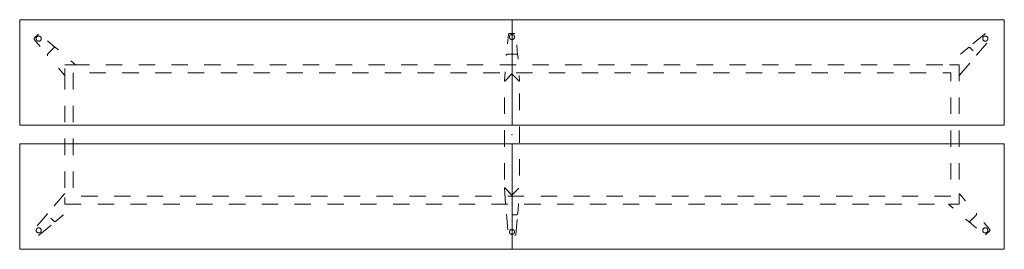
# Model space of a CAD drawing. Header units: metres. Extents: x 0 to 6, y -1.4 to 0.
import ezdxf

# ---------------------------------------------------------------- set-up
doc = ezdxf.new("R2010")
doc.units = ezdxf.units.M
doc.header["$MEASUREMENT"] = 0
doc.linetypes.add('VW-01 Short Dashed', pattern=[0.166624, 0.083312, -0.083312])
doc.layers.add('72_VITRA_INSERT', color=7, linetype='Continuous')
doc.layers.add('72_VITRA_JOYN2_D2_VITRA', color=7, linetype='Continuous', lineweight=5)
doc.layers.add('72_VITRA_JOYN2_D2_VITRA_UNDER', color=252, linetype='VW-01 Short Dashed', lineweight=5)
doc.layers.add('D2SNAP', color=1, linetype='Continuous', lineweight=18, true_color=0xff0000)

# ---------------------------------------------------------------- blocks, each defined once
blk = doc.blocks.new('72_VITRA_JOYN2_D2_JOYN_2_TOUCHDOWN_H74_600X140_GLIDES')
at = {"layer": '72_VITRA_JOYN2_D2_VITRA', "flags": 128}
for points in [[(-3.000220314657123, 0.0559838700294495), (-3.000220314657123, 0.700016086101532), (2.22569397e-08, 0.700016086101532), (2.22569397e-08, 0.0559838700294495)], [(3.000220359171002, 0.0559838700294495), (3.000220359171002, 0.700016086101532), (2.22569397e-08, 0.700016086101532), (2.22569397e-08, 0.0559838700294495)], [(-3.000220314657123, -0.0559838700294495), (-3.000220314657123, -0.700016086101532), (2.22569397e-08, -0.700016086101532), (2.22569397e-08, -0.0559838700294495)], [(3.000220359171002, -0.0559838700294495), (3.000220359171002, -0.700016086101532), (2.22569397e-08, -0.700016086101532), (2.22569397e-08, -0.0559838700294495)]]:
    blk.add_lwpolyline(points, close=True, dxfattribs=at)
at = {"layer": '72_VITRA_JOYN2_D2_VITRA_UNDER', "flags": 128}
for points in [[(-2.886187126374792, 0.6115540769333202), (-2.911104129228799, 0.5866370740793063, 0.3867434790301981), (-2.911422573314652, 0.579916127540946), (-2.831517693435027, 0.4832405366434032, -0.2529423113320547), (-2.829071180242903, 0.491441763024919), (-2.791662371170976, 0.528850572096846, -0.2566041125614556), (-2.783340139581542, 0.531270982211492), (-2.879439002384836, 0.6118498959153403, 0.3887774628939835)], [(0.0179371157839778, 0.6147901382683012), (-0.0173008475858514, 0.6147901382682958, 0.3867434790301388), (-0.022278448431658, 0.6102628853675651), (-0.0341371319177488, 0.4854016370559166, -0.2529423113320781), (-0.0266080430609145, 0.4894708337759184), (0.0262960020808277, 0.4894708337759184, -0.2566041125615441), (0.0338921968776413, 0.4852976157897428), (0.0229179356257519, 0.6102276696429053, 0.3887774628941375)], [(-0.0155142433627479, 0.5942186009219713, 0.9999999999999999), (0.0155142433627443, 0.5942186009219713, 0.9999999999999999), (-0.0155142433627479, 0.5942186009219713)], [(2.886187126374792, 0.6115540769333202, 0.3887774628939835), (2.879439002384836, 0.6118498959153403), (2.783340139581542, 0.531270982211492, -0.2566041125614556), (2.791662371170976, 0.528850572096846), (2.829071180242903, 0.491441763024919, -0.2529423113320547), (2.831517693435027, 0.4832405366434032), (2.911422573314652, 0.579916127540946, 0.3867434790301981), (2.911104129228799, 0.5866370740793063), (2.886187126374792, 0.6115540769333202)], [(-2.899641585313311, 0.5845213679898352, 0.9999999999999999), (-2.868613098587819, 0.5845213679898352, 0.9999999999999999), (-2.899641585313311, 0.5845213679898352)], [(2.868613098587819, 0.5845213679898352, 0.9999999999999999), (2.899641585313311, 0.5845213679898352, 0.9999999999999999), (2.868613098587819, 0.5845213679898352)], [(-2.725, 0.4250000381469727), (-2.662971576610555, 0.4250000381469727, 0.6948255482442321), (-2.661990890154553, 0.4276349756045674), (-2.741530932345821, 0.4963653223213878), (-2.75747386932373, 0.5102242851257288), (-2.779393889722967, 0.5292790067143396, 0.3939100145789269), (-2.791662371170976, 0.528850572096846), (-2.829071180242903, 0.491441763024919, 0.3939099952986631), (-2.829499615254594, 0.4791732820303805), (-2.810459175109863, 0.4572696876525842), (-2.796365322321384, 0.4415309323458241), (-2.727632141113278, 0.3619876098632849, 0.6937495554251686), (-2.725, 0.362971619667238)], [(0, 0.3689000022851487), (0.0438607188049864, 0.3250392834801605, 0.6948255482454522), (0.0464173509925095, 0.3262090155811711), (0.0387737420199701, 0.4310520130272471), (0.0373001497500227, 0.4521251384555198), (0.0352740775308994, 0.4810986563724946, 0.3939100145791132), (0.0262960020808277, 0.4894708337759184), (-0.0266080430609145, 0.4894708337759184, 0.3939099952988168), (-0.0355861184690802, 0.4810986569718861), (-0.0376106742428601, 0.4521468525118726), (-0.0387737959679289, 0.4310520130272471), (-0.0464177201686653, 0.3262046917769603, 0.6937495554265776), (-0.0438607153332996, 0.325039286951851)], [(2.725, 0.362971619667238, 0.6937495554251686), (2.727632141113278, 0.3619876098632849), (2.796365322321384, 0.4415309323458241), (2.810459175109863, 0.4572696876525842), (2.829499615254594, 0.4791732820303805, 0.3939099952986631), (2.829071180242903, 0.491441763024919), (2.791662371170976, 0.528850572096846, 0.3939100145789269), (2.779393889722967, 0.5292790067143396), (2.75747386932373, 0.5102242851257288), (2.741530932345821, 0.4963653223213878), (2.661990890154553, 0.4276349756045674, 0.6948255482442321), (2.662971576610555, 0.4250000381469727), (2.725, 0.4250000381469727)], [(-0.0438607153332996, -0.3250392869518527, 0.6937495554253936), (-0.0464177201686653, -0.3262046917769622), (-0.0387737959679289, -0.4310520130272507), (-0.0376106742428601, -0.4521468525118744), (-0.0355861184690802, -0.4810986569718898, 0.3939099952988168), (-0.0266080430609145, -0.4894708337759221), (0.0262960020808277, -0.4894708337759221, 0.3939100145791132), (0.0352740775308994, -0.4810986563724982), (0.0373001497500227, -0.4521251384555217), (0.0387737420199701, -0.4310520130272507), (0.0464173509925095, -0.3262090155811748, 0.6948255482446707), (0.0438607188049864, -0.3250392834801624), (0, -0.3689000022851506)], [(-2.725, -0.3629716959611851, 0.6937495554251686), (-2.727632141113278, -0.361987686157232), (-2.796365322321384, -0.4415310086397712), (-2.810459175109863, -0.4572697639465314), (-2.829499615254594, -0.4791733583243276, 0.3939099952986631), (-2.829071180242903, -0.4914418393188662), (-2.791662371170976, -0.5288506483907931, 0.3939100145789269), (-2.779393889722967, -0.5292790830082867), (-2.75747386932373, -0.5102243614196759), (-2.741530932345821, -0.4963653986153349), (-2.661990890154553, -0.4276350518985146, 0.6948255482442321), (-2.662971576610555, -0.4250001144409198), (-2.725, -0.4250001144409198)], [(2.725, -0.4249998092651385), (2.662971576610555, -0.4249998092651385, 0.6948255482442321), (2.661990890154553, -0.4276347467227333), (2.741530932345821, -0.4963650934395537), (2.75747386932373, -0.5102240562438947), (2.779393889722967, -0.5292787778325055, 0.3939100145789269), (2.791662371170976, -0.5288503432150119), (2.829071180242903, -0.4914415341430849, 0.3939099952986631), (2.829499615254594, -0.4791730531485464), (2.810459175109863, -0.4572694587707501), (2.796365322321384, -0.44153070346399), (2.727632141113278, -0.3619873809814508, 0.6937495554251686), (2.725, -0.3629713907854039)], [(-2.886187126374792, -0.6115541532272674, 0.3887774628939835), (-2.879439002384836, -0.6118499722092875), (-2.783340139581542, -0.5312710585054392, -0.2566041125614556), (-2.791662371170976, -0.5288506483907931), (-2.829071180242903, -0.4914418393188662, -0.2529423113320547), (-2.831517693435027, -0.4832406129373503), (-2.911422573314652, -0.5799162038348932, 0.3867434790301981), (-2.911104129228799, -0.5866371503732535), (-2.886187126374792, -0.6115541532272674)], [(0.0179371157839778, -0.6147901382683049, 0.3887774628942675), (0.0229179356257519, -0.6102276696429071), (0.0338921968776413, -0.4852976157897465, -0.2566041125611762), (0.0262960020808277, -0.4894708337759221), (-0.0266080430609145, -0.4894708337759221, -0.2529423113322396), (-0.0341371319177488, -0.4854016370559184), (-0.022278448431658, -0.6102628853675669, 0.3867434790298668), (-0.0173008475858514, -0.6147901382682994), (0.0179371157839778, -0.6147901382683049)], [(2.886187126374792, -0.611553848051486), (2.911104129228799, -0.5866368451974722, 0.3867434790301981), (2.911422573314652, -0.579915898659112), (2.831517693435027, -0.4832403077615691, -0.2529423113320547), (2.829071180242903, -0.4914415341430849), (2.791662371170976, -0.5288503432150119, -0.2566041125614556), (2.783340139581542, -0.531270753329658), (2.879439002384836, -0.6118496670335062, 0.3887774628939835)], [(-2.899641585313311, -0.5845214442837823, 0.9999999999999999), (-2.868613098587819, -0.5845214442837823, 0.9999999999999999), (-2.899641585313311, -0.5845214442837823)], [(-0.0155142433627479, -0.594218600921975, 0.9999999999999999), (0.0155142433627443, -0.594218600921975, 0.9999999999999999), (-0.0155142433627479, -0.594218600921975)], [(2.868613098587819, -0.5845214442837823, 0.9999999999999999), (2.899641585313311, -0.5845214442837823, 0.9999999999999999), (2.868613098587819, -0.5845214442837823)]]:
    blk.add_lwpolyline(points, format="xyb", close=True, dxfattribs=at)
for points in [[(-2.725002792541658, -0.4249999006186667), (2.724997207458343, -0.4249999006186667), (2.724997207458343, 0.4250000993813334), (-2.725002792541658, 0.4250000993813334)], [(-2.675002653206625, 0.3750000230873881), (-2.675002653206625, -0.3749999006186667), (2.674997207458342, -0.3749999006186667), (2.674997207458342, 0.3750000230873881)], [(-0.0446953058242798, -0.3237742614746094), (-0.0438283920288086, -0.3250715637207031), (0, -0.3689000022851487), (0.0438284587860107, -0.3250715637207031), (0.0446953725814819, -0.3237742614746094), (0.0450000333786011, -0.3222431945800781), (0.0450000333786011, 0.3222431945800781), (0.0446953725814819, 0.3237742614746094), (0.0438284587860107, 0.3250715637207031), (0, 0.3689000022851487), (-0.0438283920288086, 0.3250715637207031), (-0.0446953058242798, 0.3237742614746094), (-0.0449999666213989, 0.3222431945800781), (-0.0449999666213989, -0.3222431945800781)]]:
    blk.add_lwpolyline(points, close=True, dxfattribs=at)
at = {"layer": 'D2SNAP', "linetype": 'Continuous', "lineweight": 5}
for p in [(-2.7925416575e-06, 6.12343607e-08), (0, 0), (0, 0), (0, 0), (3.26930301e-08, 0)]:
    blk.add_point(p, dxfattribs=at)
blk = doc.blocks.new('72vitra_joyn222BF67216DD3F47D698C61889E6CDD147')
blk.add_blockref('72_VITRA_JOYN2_D2_JOYN_2_TOUCHDOWN_H74_600X140_GLIDES', (3, -0.7000000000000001))
blk = doc.blocks.new('XCAD03BCEF01B35403BB7D4155EF7DF47B4106')
at = {"color": 7}
blk.add_blockref('72vitra_joyn222BF67216DD3F47D698C61889E6CDD147', (0, 0), dxfattribs=at)

msp = doc.modelspace()

# ---------------------------------------------------------------- block references
at = {"layer": '72_VITRA_INSERT'}
msp.add_blockref('XCAD03BCEF01B35403BB7D4155EF7DF47B4106', (0, 0), dxfattribs=at)

doc.saveas('drawing.dxf')
